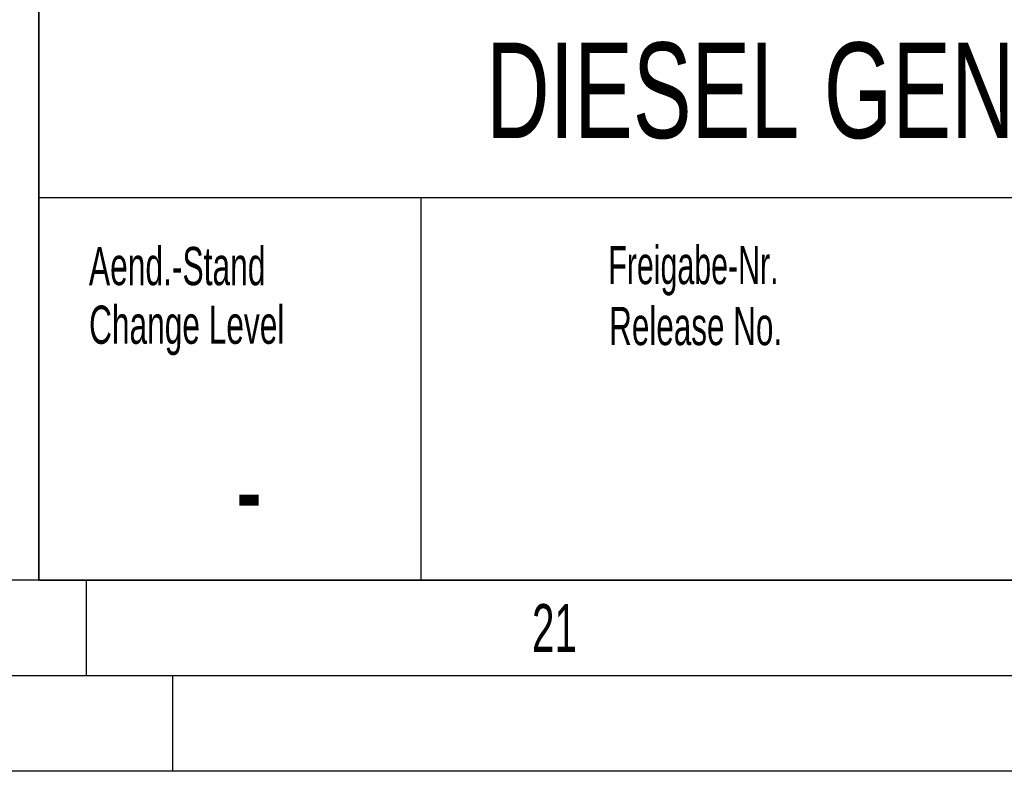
# Model space of a CAD drawing. Header units: millimetres. Extents: x 0 to 1189, y 0 to 841.
# Tile 97 of 169: x 991 to 1043, y 0 to 39. Entities that reach past the tile are written whole.
import ezdxf
from ezdxf.enums import TextEntityAlignment as Align

# ---------------------------------------------------------------- set-up
doc = ezdxf.new("R2010")
doc.units = ezdxf.units.MM
doc.header["$LTSCALE"] = 65.395
doc.layers.get('0').update_dxf_attribs({"linetype": 'CONTINUOUS'})
doc.styles.get("Standard").update_dxf_attribs({"font": 'txt', "width": 0.6})
doc.styles.add('TEXTSTYLE_2', font='txt')
doc.styles.add('TEXTSTYLE_3', font='txt', dxfattribs={"width": 0.8})

# ---------------------------------------------------------------- blocks, each defined once
blk = doc.blocks.new('*T1950')
at = {"color": 5, "linetype": 'Continuous'}
for p, q in [((0, 0), (187, 0)), ((0, 0), (0, -75)), ((187, 0), (187, -75)), ((0, -75), (187, -75))]:
    blk.add_line(p, q, dxfattribs=at)
at = {"color": 2, "linetype": 'Continuous', "style": 'TEXTSTYLE_3'}
for s, width, p in [('9M34DF_GENSET', 0.688645, (73.4, -6.75)), ('1.0', 0.547619, (121.614, -6.75)), ('9M34DF_GENSET', 0.688645, (73.4, -13.25)), ('1.0', 0.547619, (121.614, -13.25))]:
    blk.add_text(s, height=5, dxfattribs=dict(at, width=width)).set_placement(p)
for s, width, p in [('W882', 0.833333, (81.679, -22.5)), ('1:25', 0.511905, (128.405, -22.5)), ('-', 0.619048, (11, -72.75))]:
    blk.add_text(s, height=5, dxfattribs=dict(at, width=width)).set_placement(p, align=Align.CENTER)
for s, width, p in [('~98000', 0.690476, (185.6, -22.5)), ('1', 0.47619, (185.6, -62.75)), ('3', 0.619048, (185.6, -73.25))]:
    blk.add_text(s, height=5, dxfattribs=dict(at, width=width)).set_placement(p, align=Align.RIGHT)
at = {"color": 5, "linetype": 'Continuous', "width": 0.761905}
blk.add_text('mK', height=2, dxfattribs=at).set_placement((45.071, -31), align=Align.CENTER)
at = {"color": 7, "linetype": 'Continuous', "style": 'TEXTSTYLE_3'}
for s, width, p in [('Aggregat - Einbauzeichnung', 0.604396, (23.4, -43.125)), ('DIESEL GEN SET INSTALLATION DRAWING', 0.689116, (23.4, -51.875))]:
    blk.add_text(s, height=5, dxfattribs=dict(at, width=width)).set_placement(p)
at = {"color": 7, "linetype": 'Continuous', "style": 'TEXTSTYLE_3', "width": 0.655678}
blk.add_text('9M34DF Genset', height=5, dxfattribs=at).set_placement((121.5, -72.75), align=Align.CENTER)

msp = doc.modelspace()

# ---------------------------------------------------------------- linework, layer by layer
at = {"color": 6, "linetype": 'Continuous'}
for p, q in [((992, 10), (992, 85)), ((1184, 5), (5, 5))]:
    msp.add_line(p, q, dxfattribs=at)
at = {"color": 7, "linetype": 'Continuous'}
for p, q in [((1179, 30), (992, 30)), ((1012, 10), (1012, 30))]:
    msp.add_line(p, q, dxfattribs=at)
at = {"color": 5, "linetype": 'Continuous'}
for p, q in [((1179, 10), (10, 10)), ((994.5, 5), (994.5, 10)), ((999, 5), (999, 0)), ((1189, 0), (0, 0))]:
    msp.add_line(p, q, dxfattribs=at)

# ---------------------------------------------------------------- block references
msp.add_blockref('*T1950', (992, 85))

# ---------------------------------------------------------------- texts
for s, height, style, width, p in [('Aend.-Stand', 2, 'TEXTSTYLE_3', 0.621212, (994.62617, 25.43176)), ('Freigabe-Nr.', 2, 'TEXTSTYLE_3', 0.593254, (1021.79731, 25.48415)), ('Change Level', 2, 'TEXTSTYLE_3', 0.619048, (994.63475, 22.3631)), ('Release No.', 2, 'TEXTSTYLE_3', 0.614719, (1021.8433, 22.29466)), ('21', 2.50001, 'TEXTSTYLE_2', 0.630952, (1017.806, 6.248))]:
    msp.add_text(s, height=height, dxfattribs=dict(at, style=style, width=width)).set_placement(p)

doc.saveas('drawing.dxf')
